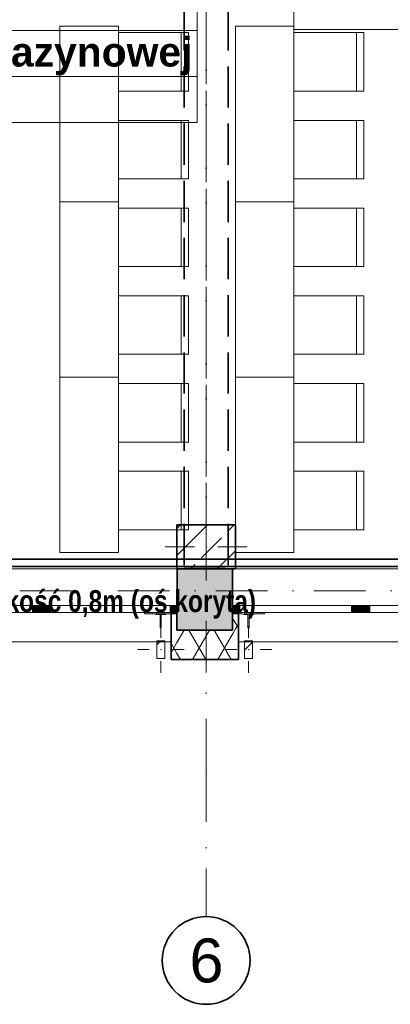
# Model space of a CAD drawing. Header units: millimetres. Extents: x 82175 to 237000, y 24756 to 471700.
# Tile 118 of 256: x 115144 to 117680, y 303600 to 310335. Entities that reach past the tile are written whole.
import ezdxf

# ---------------------------------------------------------------- set-up
doc = ezdxf.new("R2010")
doc.units = ezdxf.units.MM
doc.linetypes.add('Krawędzie ukryte', pattern=[3.912222, 2.822222, -1.09])
doc.linetypes.add('Kropki i Kreski', pattern=[6.702778, 3.527778, -1.763889, 0, -1.411111])
doc.layers.add('!! kanał podpoaraperowy z gniazdami', color=6, linetype='Continuous', lineweight=35)
doc.layers.add('#_EL - opis', color=7, linetype='Continuous', lineweight=20)
for name, color, linetype in [('- A - ocieplenie', 8, 'Continuous'), ('- strefy pomieszczeń', 8, 'Continuous'), ('2D - Ogólne', 8, 'Continuous'), ('Konstrukcja - Belki', 8, 'Continuous'), ('Konstrukcja - Przegroda Strukt.', 8, 'Continuous'), ('Konstrukcja - Siatka mod', 8, 'Continuous'), ('Konstrukcja - Stropy', 8, 'Continuous'), ('Konstrukcja - Słupy', 8, 'Continuous'), ('Konstrukcja - Ściany zewnętrzne', 8, 'Continuous'), ('Okna Archicada', 8, 'Continuous'), ('Opisy - Etykiety', 8, 'Continuous'), ('Wnętrze - Umeblowanie', 8, 'Continuous')]:
    doc.layers.add(name, color=color, linetype=linetype)
doc.styles.add('OP_100', font='ARIALN.TTF', dxfattribs={"width": 0.8, "height": 20})
doc.styles.add('STYL_AUTOMATYCZNY_1', font='arial.ttf')
doc.styles.add('STYL_AUTOMATYCZNY_2', font='arial.ttf')
pattern_1 = [(60, (-135208.59, 595386.62), (-129.90381, 75), []), (120, (-135208.59, 595386.62), (129.90381, 75), [])]
pattern_2 = [(45, (-135208.59, 595386.62), (-159.09903, 159.09903), []), (45, (-135261.62, 595439.65), (-159.09903, 159.09903), [])]

msp = doc.modelspace()

# ---------------------------------------------------------------- hatches: boundary and pattern name
at = {"layer": '- A - ocieplenie', "linetype": 'Continuous', "lineweight": 13}
h = msp.add_hatch(dxfattribs=at)
h.set_pattern_fill('Izolacja_miękka_0003', color=8, style=0, pattern_type=2)
h.set_pattern_definition(pattern_1)
h.paths.add_polyline_path([(116640, 306078.9), (116600, 306278.9), (116600, 306158.9), (116616, 306078.9)])
h = msp.add_hatch(dxfattribs=at)
h.set_pattern_fill('Izolacja_miękka_0003', color=8, style=0, pattern_type=2)
h.set_pattern_definition(pattern_1)
h.paths.add_polyline_path([(116600, 306278.9), (116640, 306078.9), (116640, 306278.9)])
h = msp.add_hatch(dxfattribs=at)
h.set_pattern_fill('Izolacja_miękka_0003', color=8, style=0, pattern_type=2)
h.set_pattern_definition(pattern_1)
h.paths.add_polyline_path([(116180, 306078.9), (116180, 305958.9), (116220, 306158.9), (116196, 306158.9)])
h = msp.add_hatch(dxfattribs=at)
h.set_pattern_fill('Izolacja_miękka_0003', color=8, style=0, pattern_type=2)
h.set_pattern_definition(pattern_1)
h.paths.add_polyline_path([(116220, 306158.9), (116180, 305958.9), (116220, 305958.9)])
h = msp.add_hatch(dxfattribs=at)
h.set_pattern_fill('Izolacja_miękka_0003', color=8, style=0, pattern_type=2)
h.set_pattern_definition(pattern_1)
h.paths.add_polyline_path([(116220, 305958.9), (116600, 305958.9), (116600, 306158.9), (116220, 306158.9)])
h = msp.add_hatch(dxfattribs=at)
h.set_pattern_fill('Izolacja_miękka_0003', color=8, style=0, pattern_type=2)
h.set_pattern_definition(pattern_1)
h.paths.add_polyline_path([(116600, 306158.9), (116600, 305958.9), (116640, 305958.9)])
at = {"layer": 'Konstrukcja - Słupy', "linetype": 'Continuous', "lineweight": 25}
h = msp.add_hatch(dxfattribs=at)
h.set_pattern_fill('Beton_zbrojony_0003', color=8, style=0, pattern_type=2)
h.set_pattern_definition([(45, (-135208.59, 595386.62), (-183.84776, 183.84776), []), (45, (-135300.5, 595478.54), (-183.84776, 183.84776), [195, -65])])
h.paths.add_polyline_path([(116220, 306578.8), (116620, 306578.8), (116620, 306878.8), (116220, 306878.8)])
at = {"layer": 'Konstrukcja - Słupy', "linetype": 'Continuous', "lineweight": 0}
h = msp.add_hatch(dxfattribs=at)
h.set_pattern_fill('Stal__1__0003', color=8, style=0, pattern_type=2)
h.set_pattern_definition(pattern_2)
h.paths.add_polyline_path([(116082.3, 305966.4), (116137.3, 305966.4), (116137.3, 306086.4), (116082.3, 306086.4)])
h = msp.add_hatch(dxfattribs=at)
h.set_pattern_fill('Stal__1__0003', color=8, style=0, pattern_type=2)
h.set_pattern_definition(pattern_2)
h.paths.add_polyline_path([(116682.7, 305966.4), (116737.7, 305966.4), (116737.7, 306086.4), (116682.7, 306086.4)])
at = {"layer": 'Konstrukcja - Ściany zewnętrzne', "linetype": 'Continuous', "lineweight": 13}
for points in [[(116600, 306578.8), (116222.5, 306578.8), (116222.5, 306278.9), (116600, 306278.9)], [(116220, 306158.9), (116600, 306158.9), (116600, 306278.9), (116220, 306278.9)]]:
    msp.add_hatch(color=8, dxfattribs=at).paths.add_polyline_path(points)
at = {"layer": 'Okna Archicada', "linetype": 'Continuous', "lineweight": 13}
for points in [[(115307.5, 306328.9), (115232.5, 306328.9), (115232.5, 306278.9), (115307.5, 306278.9)], [(115307.5, 306278.9), (115357.5, 306278.9), (115357.5, 306328.9), (115307.5, 306328.9)], [(116222.5, 306328.9), (116172.5, 306328.9), (116172.5, 306278.9), (116222.5, 306278.9)], [(116600, 306278.9), (116650, 306278.9), (116650, 306328.9), (116600, 306328.9)], [(117465, 306328.9), (117415, 306328.9), (117415, 306278.9), (117465, 306278.9)], [(117465, 306278.9), (117540, 306278.9), (117540, 306328.9), (117465, 306328.9)]]:
    msp.add_hatch(color=8, dxfattribs=at).paths.add_polyline_path(points)

# ---------------------------------------------------------------- linework, layer by layer
at = {"layer": '!! kanał podpoaraperowy z gniazdami'}
msp.add_lwpolyline([(118892.9, 306645.5), (110442.5, 306645.5), (110442.5, 306595.5), (118892.9, 306595.5)], close=True, dxfattribs=at)
at = {"layer": '- A - ocieplenie', "color": 8, "linetype": 'Continuous', "lineweight": 35, "ltscale": 100}
for p, q in [((116180, 306128.9), (116180, 306278.9)), ((116640, 306128.9), (116640, 306278.9)), ((116180, 306078.9), (116180, 306128.9)), ((116640, 306078.9), (116640, 306128.9))]:
    msp.add_line(p, q, dxfattribs=at)
at = {"layer": '- A - ocieplenie', "color": 8, "linetype": 'Continuous', "lineweight": 35, "ltscale": 100, "flags": 128}
for points in [[(116220, 306278.9), (116180, 306278.9)], [(116220, 306158.9), (116220, 306278.9)], [(116640, 306278.9), (116600, 306278.9)], [(116600, 306278.9), (116600, 306158.9)], [(116600, 306158.9), (116220, 306158.9)], [(116180, 306078.9), (116180, 305958.9)], [(116640, 305958.9), (116640, 306078.9)], [(116180, 305958.9), (116640, 305958.9)]]:
    msp.add_lwpolyline(points, dxfattribs=at)
at = {"layer": '- strefy pomieszczeń', "color": 8, "linetype": 'Continuous', "lineweight": 13, "ltscale": 100}
for p, q in [((116359.2, 310574.3), (116359.2, 310260)), ((116359.2, 310260), (112546.9, 310260)), ((112546.9, 310260), (116359.2, 310260)), ((116359.2, 310260), (116359.2, 309945.8)), ((116359.2, 309945.8), (112546.9, 309945.8)), ((112546.9, 309945.8), (116359.2, 309945.8)), ((116359.2, 309945.8), (116359.2, 309631.5)), ((116359.2, 309631.5), (112546.9, 309631.5))]:
    msp.add_line(p, q, dxfattribs=at)
at = {"layer": '2D - Ogólne', "color": 8, "linetype": 'Continuous', "lineweight": 13, "ltscale": 100}
for p, q in [((115419.5, 309089.8), (115819.5, 309089.8)), ((116620, 309089.8), (117020, 309089.8)), ((115419.5, 307889.8), (115819.5, 307889.8)), ((116620, 307889.8), (117020, 307889.8))]:
    msp.add_line(p, q, dxfattribs=at)
at = {"layer": 'Konstrukcja - Belki', "color": 8, "linetype": 'Krawędzie ukryte', "lineweight": 35, "ltscale": 100}
for p, q in [((116270, 311188.9), (116270, 306580.6)), ((116570, 311188.9), (116570, 306580.6)), ((116270, 306580.6), (116570, 306580.6))]:
    msp.add_line(p, q, dxfattribs=at)
at = {"layer": 'Konstrukcja - Belki', "color": 8, "linetype": 'Kropki i Kreski', "lineweight": 13, "ltscale": 100}
msp.add_line((116420, 311188.9), (116420, 306580.6), dxfattribs=at)
at = {"layer": 'Konstrukcja - Przegroda Strukt.', "color": 8, "linetype": 'Continuous', "lineweight": 13, "ltscale": 100, "flags": 128}
for points in [[(116087.3, 306265.7), (116090.3, 306265.7), (116105.1, 306265.7), (116105.1, 306175.2), (116112.7, 306175.2), (116112.7, 306265.7), (116127.3, 306265.7), (116130.3, 306265.7), (116141.5, 306265.7), (116148.9, 306270.9), (116157.8, 306270.9), (116158.8, 306269.9), (116159.8, 306270.9), (116160.8, 306269.9), (116161.8, 306270.9), (116162.8, 306269.9), (116163.8, 306270.9), (116164.8, 306269.9), (116165.8, 306270.9), (116166.8, 306269.9), (116167.8, 306270.9), (116168.8, 306269.9), (116169.8, 306270.9), (116170.8, 306269.9), (116171.8, 306270.9), (116172.8, 306269.9), (116173.8, 306270.9), (116174.8, 306269.9), (116175.8, 306270.9), (116176.8, 306269.9), (116177.8, 306270.9), (116178.8, 306269.9), (116179.8, 306270.9), (116180.8, 306269.9), (116181.8, 306270.9), (116182.8, 306269.9), (116183.8, 306270.9), (116184.8, 306269.9), (116185.8, 306270.9), (116186.8, 306269.9), (116187.8, 306270.9), (116188.8, 306269.9), (116189.8, 306270.9), (116190.8, 306269.9), (116191.8, 306270.9), (116192.8, 306269.9), (116193.8, 306270.9), (116194.8, 306269.9), (116195.8, 306270.9), (116196.8, 306269.9), (116197.8, 306270.9), (116198.8, 306269.9), (116199.8, 306270.9), (116200.8, 306269.9), (116201.8, 306270.9), (116202.8, 306269.9), (116203.8, 306270.9), (116204.8, 306269.9), (116205.8, 306270.9), (116206.8, 306269.9), (116207.8, 306270.9), (116208.8, 306269.9), (116209.8, 306270.9), (116210.8, 306269.9), (116211.8, 306270.9), (116212.8, 306269.9), (116213.8, 306270.9), (116214.8, 306269.9), (116215.8, 306270.9), (116216.8, 306269.9), (116217.8, 306270.9), (116218.8, 306270.9), (116218.8, 306278.9), (116136.5, 306278.9), (116136.5, 306270.7), (116081.1, 306270.7), (116081.1, 306278.9), (115998.8, 306278.9), (115998.8, 306270.9), (115999.8, 306270.9), (116000.8, 306269.9), (116001.8, 306270.9), (116002.8, 306269.9), (116003.8, 306270.9), (116004.8, 306269.9), (116005.8, 306270.9), (116006.8, 306269.9), (116007.8, 306270.9), (116008.8, 306269.9), (116009.8, 306270.9), (116010.8, 306269.9), (116011.8, 306270.9), (116012.8, 306269.9), (116013.8, 306270.9), (116014.8, 306269.9), (116015.8, 306270.9), (116016.8, 306269.9), (116017.8, 306270.9), (116018.8, 306269.9), (116019.8, 306270.9), (116020.8, 306269.9), (116021.8, 306270.9), (116022.8, 306269.9), (116023.8, 306270.9), (116024.8, 306269.9), (116025.8, 306270.9), (116026.8, 306269.9), (116027.8, 306270.9), (116028.8, 306269.9), (116029.8, 306270.9), (116030.8, 306269.9), (116031.8, 306270.9), (116032.8, 306269.9), (116033.8, 306270.9), (116034.8, 306269.9), (116035.8, 306270.9), (116036.8, 306269.9), (116037.8, 306270.9), (116038.8, 306269.9), (116039.8, 306270.9), (116040.8, 306269.9), (116041.8, 306270.9), (116042.8, 306269.9), (116043.8, 306270.9), (116044.8, 306269.9), (116045.8, 306270.9), (116046.8, 306269.9), (116047.8, 306270.9), (116048.8, 306269.9), (116049.8, 306270.9), (116050.8, 306269.9), (116051.8, 306270.9), (116052.8, 306269.9), (116053.8, 306270.9), (116054.8, 306269.9), (116055.8, 306270.9), (116056.8, 306269.9), (116057.8, 306270.9), (116058.8, 306269.9), (116059.8, 306270.9), (116068.6, 306270.9), (116076.1, 306265.7)], [(116687.7, 306265.7), (116690.7, 306265.7), (116705.5, 306265.7), (116705.5, 306175.2), (116713.2, 306175.2), (116713.2, 306265.7), (116727.7, 306265.7), (116730.7, 306265.7), (116741.9, 306265.7), (116749.3, 306270.9), (116758.2, 306270.9), (116759.2, 306269.9), (116760.2, 306270.9), (116761.2, 306269.9), (116762.2, 306270.9), (116763.2, 306269.9), (116764.2, 306270.9), (116765.2, 306269.9), (116766.2, 306270.9), (116767.2, 306269.9), (116768.2, 306270.9), (116769.2, 306269.9), (116770.2, 306270.9), (116771.2, 306269.9), (116772.2, 306270.9), (116773.2, 306269.9), (116774.2, 306270.9), (116775.2, 306269.9), (116776.2, 306270.9), (116777.2, 306269.9), (116778.2, 306270.9), (116779.2, 306269.9), (116780.2, 306270.9), (116781.2, 306269.9), (116782.2, 306270.9), (116783.2, 306269.9), (116784.2, 306270.9), (116785.2, 306269.9), (116786.2, 306270.9), (116787.2, 306269.9), (116788.2, 306270.9), (116789.2, 306269.9), (116790.2, 306270.9), (116791.2, 306269.9), (116792.2, 306270.9), (116793.2, 306269.9), (116794.2, 306270.9), (116795.2, 306269.9), (116796.2, 306270.9), (116797.2, 306269.9), (116798.2, 306270.9), (116799.2, 306269.9), (116800.2, 306270.9), (116801.2, 306269.9), (116802.2, 306270.9), (116803.2, 306269.9), (116804.2, 306270.9), (116805.2, 306269.9), (116806.2, 306270.9), (116807.2, 306269.9), (116808.2, 306270.9), (116809.2, 306269.9), (116810.2, 306270.9), (116811.2, 306269.9), (116812.2, 306270.9), (116813.2, 306269.9), (116814.2, 306270.9), (116815.2, 306269.9), (116816.2, 306270.9), (116817.2, 306269.9), (116818.2, 306270.9), (116819.2, 306270.9), (116819.2, 306278.9), (116736.9, 306278.9), (116736.9, 306270.7), (116681.5, 306270.7), (116681.5, 306278.9), (116599.2, 306278.9), (116599.2, 306270.9), (116600.2, 306270.9), (116601.2, 306269.9), (116602.2, 306270.9), (116603.2, 306269.9), (116604.2, 306270.9), (116605.2, 306269.9), (116606.2, 306270.9), (116607.2, 306269.9), (116608.2, 306270.9), (116609.2, 306269.9), (116610.2, 306270.9), (116611.2, 306269.9), (116612.2, 306270.9), (116613.2, 306269.9), (116614.2, 306270.9), (116615.2, 306269.9), (116616.2, 306270.9), (116617.2, 306269.9), (116618.2, 306270.9), (116619.2, 306269.9), (116620.2, 306270.9), (116621.2, 306269.9), (116622.2, 306270.9), (116623.2, 306269.9), (116624.2, 306270.9), (116625.2, 306269.9), (116626.2, 306270.9), (116627.2, 306269.9), (116628.2, 306270.9), (116629.2, 306269.9), (116630.2, 306270.9), (116631.2, 306269.9), (116632.2, 306270.9), (116633.2, 306269.9), (116634.2, 306270.9), (116635.2, 306269.9), (116636.2, 306270.9), (116637.2, 306269.9), (116638.2, 306270.9), (116639.2, 306269.9), (116640.2, 306270.9), (116641.2, 306269.9), (116642.2, 306270.9), (116643.2, 306269.9), (116644.2, 306270.9), (116645.2, 306269.9), (116646.2, 306270.9), (116647.2, 306269.9), (116648.2, 306270.9), (116649.2, 306269.9), (116650.2, 306270.9), (116651.2, 306269.9), (116652.2, 306270.9), (116653.2, 306269.9), (116654.2, 306270.9), (116655.2, 306269.9), (116656.2, 306270.9), (116657.2, 306269.9), (116658.2, 306270.9), (116659.2, 306269.9), (116660.2, 306270.9), (116669.1, 306270.9), (116676.5, 306265.7)]]:
    msp.add_lwpolyline(points, close=True, dxfattribs=at)
at = {"layer": 'Konstrukcja - Siatka mod', "color": 8, "linetype": 'Kropki i Kreski', "lineweight": 13, "ltscale": 100}
for p, q in [((116420, 305200), (116420, 322164.8)), ((93022.5, 306428.9), (122467, 306428.9)), ((116420, 305200), (116420, 304200))]:
    msp.add_line(p, q, dxfattribs=at)
at = {"layer": 'Konstrukcja - Siatka mod', "color": 8, "linetype": 'Continuous', "lineweight": 35, "ltscale": 100}
msp.add_circle((116420, 303900), 300, dxfattribs=at)
at = {"layer": 'Konstrukcja - Siatka mod', "color": 8, "linetype": 'Kropki i Kreski', "lineweight": 13, "ltscale": 100}
msp.add_point((116420, 305200), dxfattribs=at)
msp.add_point((116420, 305200), dxfattribs=at)
at = {"layer": 'Konstrukcja - Stropy', "color": 8, "linetype": 'Continuous', "lineweight": 13, "ltscale": 100, "flags": 128}
msp.add_lwpolyline([(122510, 319058.9), (95470, 319058.9), (95470, 306578.9), (107140, 306578.9), (107140, 311628.9), (110440, 311628.9), (110440, 306578.9), (122510, 306578.9)], close=True, dxfattribs=at)
at = {"layer": 'Konstrukcja - Słupy', "color": 8, "linetype": 'Continuous', "lineweight": 0, "ltscale": 100}
for p, q in [((116420, 306808.8), (116420, 306958.8)), ((116340, 306728.8), (116140, 306728.8)), ((116500, 306728.8), (116700, 306728.8)), ((116420, 306648.8), (116420, 306498.8))]:
    msp.add_line(p, q, dxfattribs=at)
at = {"layer": 'Konstrukcja - Słupy', "color": 8, "linetype": 'Continuous', "lineweight": 13, "ltscale": 100}
for p, q in [((116109.8, 306106.4), (116109.8, 306186.4)), ((116710.2, 306106.4), (116710.2, 306186.4)), ((116029.8, 306026.4), (115949.8, 306026.4)), ((116189.8, 306026.4), (116269.8, 306026.4)), ((116630.2, 306026.4), (116550.2, 306026.4)), ((116790.2, 306026.4), (116870.2, 306026.4)), ((116109.8, 305946.4), (116109.8, 305866.4)), ((116710.2, 305946.4), (116710.2, 305866.4))]:
    msp.add_line(p, q, dxfattribs=at)
at = {"layer": 'Konstrukcja - Słupy', "color": 8, "linetype": 'Continuous', "lineweight": 35, "ltscale": 100, "flags": 128}
msp.add_lwpolyline([(116220, 306578.8), (116620, 306578.8), (116620, 306878.8), (116220, 306878.8)], close=True, dxfattribs=at)
at = {"layer": 'Konstrukcja - Słupy', "color": 8, "linetype": 'Continuous', "lineweight": 13, "ltscale": 100, "flags": 128}
for points in [[(116082.3, 305966.4), (116137.3, 305966.4), (116137.3, 306086.4), (116082.3, 306086.4)], [(116682.7, 305966.4), (116737.7, 305966.4), (116737.7, 306086.4), (116682.7, 306086.4)]]:
    msp.add_lwpolyline(points, close=True, dxfattribs=at)
at = {"layer": 'Konstrukcja - Słupy', "color": 8, "linetype": 'Continuous', "lineweight": 0, "ltscale": 100}
msp.add_point((116420, 306728.8), dxfattribs=at)
at = {"layer": 'Konstrukcja - Słupy', "color": 8, "linetype": 'Continuous', "lineweight": 13, "ltscale": 100}
for p in [(116109.8, 306026.4), (116710.2, 306026.4)]:
    msp.add_point(p, dxfattribs=at)
at = {"layer": 'Konstrukcja - Ściany zewnętrzne', "color": 8, "linetype": 'Continuous', "lineweight": 35, "ltscale": 100}
for p, q in [((116222.5, 306328.9), (116222.5, 306578.9)), ((116600, 306328.9), (116600, 306578.9)), ((116222.5, 306278.9), (116222.5, 306328.9)), ((116600, 306278.9), (116600, 306328.9))]:
    msp.add_line(p, q, dxfattribs=at)
at = {"layer": 'Konstrukcja - Ściany zewnętrzne', "color": 8, "linetype": 'Continuous', "lineweight": 13, "ltscale": 100, "flags": 128}
msp.add_lwpolyline([(116220, 306278.9), (116220, 306158.9), (116600, 306158.9), (116600, 306278.9)], dxfattribs=at)
at = {"layer": 'Okna Archicada', "color": 8, "linetype": 'Continuous', "lineweight": 13, "ltscale": 100}
for p, q in [((116222.5, 306578.9), (113442.5, 306578.9)), ((119100, 306578.9), (116600, 306578.9)), ((115232.5, 306328.9), (114432.5, 306328.9)), ((115307.5, 306328.9), (115232.5, 306328.9)), ((115232.5, 306328.9), (115232.5, 306278.9)), ((115357.5, 306328.9), (115307.5, 306328.9)), ((115357.5, 306278.9), (115357.5, 306328.9)), ((116172.5, 306328.9), (115357.5, 306328.9)), ((116222.5, 306328.9), (116172.5, 306328.9)), ((116172.5, 306328.9), (116172.5, 306278.9)), ((116650, 306328.9), (116600, 306328.9)), ((116650, 306278.9), (116650, 306328.9)), ((117415, 306328.9), (116650, 306328.9)), ((117465, 306328.9), (117415, 306328.9)), ((117415, 306328.9), (117415, 306278.9)), ((117540, 306328.9), (117465, 306328.9)), ((117540, 306278.9), (117540, 306328.9)), ((118160, 306328.9), (117540, 306328.9)), ((116222.5, 306278.9), (113442.5, 306278.9)), ((113485, 306278.9), (116180, 306278.9)), ((114432.5, 306278.9), (115232.5, 306278.9)), ((115232.5, 306278.9), (115307.5, 306278.9)), ((115307.5, 306278.9), (115357.5, 306278.9)), ((115357.5, 306278.9), (116172.5, 306278.9)), ((116172.5, 306278.9), (116222.5, 306278.9)), ((119100, 306278.9), (116600, 306278.9)), ((116600, 306278.9), (116650, 306278.9)), ((116640, 306278.9), (119060, 306278.9)), ((116650, 306278.9), (117415, 306278.9)), ((117415, 306278.9), (117465, 306278.9)), ((117465, 306278.9), (117540, 306278.9)), ((117540, 306278.9), (118160, 306278.9)), ((113485, 306078.9), (116180, 306078.9)), ((116640, 306078.9), (119060, 306078.9))]:
    msp.add_line(p, q, dxfattribs=at)
at = {"layer": 'Okna Archicada', "color": 8, "linetype": 'Continuous', "lineweight": 35, "ltscale": 100}
for p, q in [((116222.5, 306328.9), (116222.5, 306578.9)), ((116600, 306328.9), (116600, 306578.9)), ((116222.5, 306278.9), (116222.5, 306328.9)), ((116222.5, 306278.9), (116222.5, 306328.9)), ((116600, 306278.9), (116600, 306328.9)), ((116600, 306278.9), (116600, 306328.9)), ((116180, 306128.9), (116180, 306278.9)), ((116640, 306128.9), (116640, 306278.9)), ((116180, 306078.9), (116180, 306128.9)), ((116640, 306078.9), (116640, 306128.9))]:
    msp.add_line(p, q, dxfattribs=at)
at = {"layer": 'Opisy - Etykiety', "color": 8, "linetype": 'Continuous', "lineweight": 20, "ltscale": 100}
for p, q in [((117019.7, 310804.9), (117019.7, 310268.4)), ((117019.7, 310268.4), (118051.1, 310268.4))]:
    msp.add_line(p, q, dxfattribs=at)
at = {"layer": 'Wnętrze - Umeblowanie', "color": 8, "linetype": 'Continuous', "lineweight": 13, "ltscale": 100}
for p, q in [((116249.5, 310246), (116249.5, 309846)), ((117449.5, 310246), (117449.5, 309846)), ((116249.5, 309646), (116249.5, 309246)), ((117449.5, 309646), (117449.5, 309246)), ((116249.5, 309046), (116249.5, 308646)), ((117449.5, 309046), (117449.5, 308646)), ((116249.5, 308446), (116249.5, 308046)), ((117449.5, 308446), (117449.5, 308046)), ((116249.5, 307846), (116249.5, 307446)), ((117449.5, 307846), (117449.5, 307446)), ((116249.5, 307246), (116249.5, 306846)), ((117449.5, 307246), (117449.5, 306846))]:
    msp.add_line(p, q, dxfattribs=at)
at = {"layer": 'Wnętrze - Umeblowanie', "color": 8, "linetype": 'Continuous', "lineweight": 13, "ltscale": 100, "flags": 128}
for points in [[(115419.5, 310289.8), (115419.5, 306689.8), (115819.5, 306689.8), (115819.5, 310289.8)], [(116620, 310289.8), (116620, 306689.8), (117020, 306689.8), (117020, 310289.8)], [(115819.5, 310246), (115819.5, 309846), (116299.5, 309846), (116299.5, 310246)], [(117019.5, 310246), (117019.5, 309846), (117499.5, 309846), (117499.5, 310246)], [(115819.5, 309646), (115819.5, 309246), (116299.5, 309246), (116299.5, 309646)], [(117019.5, 309646), (117019.5, 309246), (117499.5, 309246), (117499.5, 309646)], [(115819.5, 309046), (115819.5, 308646), (116299.5, 308646), (116299.5, 309046)], [(117019.5, 309046), (117019.5, 308646), (117499.5, 308646), (117499.5, 309046)], [(115819.5, 308446), (115819.5, 308046), (116299.5, 308046), (116299.5, 308446)], [(117019.5, 308446), (117019.5, 308046), (117499.5, 308046), (117499.5, 308446)], [(115819.5, 307846), (115819.5, 307446), (116299.5, 307446), (116299.5, 307846)], [(117019.5, 307846), (117019.5, 307446), (117499.5, 307446), (117499.5, 307846)], [(115819.5, 307246), (115819.5, 306846), (116299.5, 306846), (116299.5, 307246)], [(117019.5, 307246), (117019.5, 306846), (117499.5, 306846), (117499.5, 307246)]]:
    msp.add_lwpolyline(points, close=True, dxfattribs=at)

# ---------------------------------------------------------------- texts
at = {"layer": '#_EL - opis', "insert": (110780.6, 306432.9), "char_height": 150, "width": 13225.251, "attachment_point": 1, "style": 'OP_100'}
msp.add_mtext('\\fArial|b1|i0|c238|p34;kanał kablowy metalowy 210H68 montowany na wysokość 0,8m (oś koryta)', dxfattribs=at)
at = {"layer": '- strefy pomieszczeń', "color": 8, "linetype": 'Continuous', "lineweight": 13, "insert": (112646.9, 310214.3), "char_height": 200, "attachment_point": 1, "style": 'STYL_AUTOMATYCZNY_2'}
msp.add_mtext('\\A1;{\\pql;\\pt0,100;\\fArial|b1|i0|c238|p0;\\W1.000000;Lab. logistyki magazynowej\\fArial|b1|i0|c238|p0;\\W1.000000;\\A1{\\H.66x;\\S^  ;}\\fArial|b1|i0|c238|p0;\\W1.000000;\\fArial|b1|i0|c238|p0;\\W1.000000;\\A1{\\H.66x;\\S^  ;}}', dxfattribs=at)
at = {"layer": 'Konstrukcja - Siatka mod', "color": 8, "linetype": 'Continuous', "lineweight": 13, "insert": (116305.6, 304050), "char_height": 300, "attachment_point": 1, "style": 'STYL_AUTOMATYCZNY_1'}
msp.add_mtext('\\A1;{\\pql;\\pt0;\\fArial|b0|i0|c238|p0;\\W1.000000;6}', dxfattribs=at)

doc.saveas('drawing.dxf')
